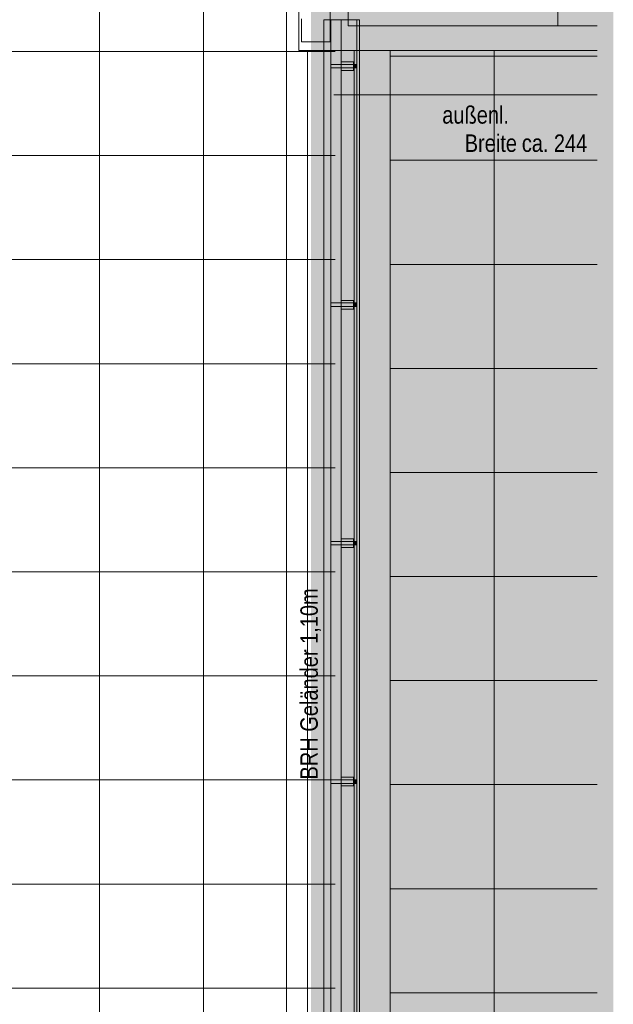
# Model space of a CAD drawing. Extents: x -620 to 300, y 62 to 1112.
# Tile 37 of 71: x 8 to 77, y 263 to 376. Entities that reach past the tile are written whole.
import ezdxf
from ezdxf.lldxf.tags import DXFTag

# ---------------------------------------------------------------- set-up
doc = ezdxf.new("R2010")
doc.units = 0
doc.layers.get('0').update_dxf_attribs({"lineweight": 13})
for name, color, linetype, lineweight, true_color in [('30 -33 Aussenwände- 7 Fassade_ Elemente', 7, 'Continuous', 9, 0x00aacc), ('30 -36 Dächer- 3 Dachbeläge', 7, 'Continuous', 15, 0x9999ff), ('30 -36 Dächer- 4 Dachbekleidungen', 7, 'Continuous', 9, 0xccccff), ('70 -72 Beschriftung- 1 Beschriftung allgemein', 7, 'Continuous', 9, 0xff6633), ('iwb_Layout BA_Markierung', 7, 'Continuous', 9, 0xbadcdc)]:
    doc.layers.add(name, color=color, linetype=linetype, lineweight=lineweight, true_color=true_color)
doc.layers.add('60- 61 allgemeine Ausstattung- 4 Terrassen', color=7, linetype='Continuous', lineweight=9)
doc.layers.add('70 -71 Achsen- 1 Gebäudeachsen', color=7, linetype='STRICHPUNKT2-A06GA19A8I', lineweight=18)
doc.styles.get("Standard").update_dxf_attribs({"font": 'ARIALN.TTF'})
tags = doc.linetypes.add('STRICHPUNKT2-A06GA19A8I', pattern=[12.7, 6.35, -3.175, 0, -3.175]).pattern_tags.tags
tags[10:11] = [DXFTag(74, 4), DXFTag(75, 0), DXFTag(340, '0'), DXFTag(46, 0.0), DXFTag(50, 0.0), DXFTag(44, 0.0), DXFTag(45, 0.0)]
tags[8:9] = [DXFTag(74, 4), DXFTag(75, 0), DXFTag(340, '0'), DXFTag(46, 0.0), DXFTag(50, 0.0), DXFTag(44, 0.0), DXFTag(45, 0.0)]
tags[6:7] = [DXFTag(74, 4), DXFTag(75, 0), DXFTag(340, '0'), DXFTag(46, 0.0), DXFTag(50, 0.0), DXFTag(44, 0.0), DXFTag(45, 0.0)]
tags[4:5] = [DXFTag(74, 4), DXFTag(75, 0), DXFTag(340, '0'), DXFTag(46, 0.0), DXFTag(50, 0.0), DXFTag(44, 0.0), DXFTag(45, 0.0)]

# ---------------------------------------------------------------- blocks, each defined once
blk = doc.blocks.new('Polygon-A06GA1938I')
at = {"color": 0, "linetype": 'ByBlock', "lineweight": -2, "ltscale": 0.13}
blk.add_solid([(41.66, 86.61), (41.5, 1083.81), (76.5, 86.52), (76.5, 1083.81)], dxfattribs=at)
blk = doc.blocks.new('Referenz-A06GA19C8I')
at = {"layer": '30 -33 Aussenwände- 7 Fassade_ Elemente', "color": 0, "linetype": 'Continuous', "lineweight": -2, "ltscale": 0.13}
for p, q in [((40.22, 377.51), (40.22, 372.67)), ((43.82, 373.67), (43.82, 377.51)), ((40.52, 376.31), (40.52, 373.67)), ((40.52, 373.67), (43.82, 373.67)), ((40.22, 372.67), (74.64, 372.67)), ((46.62, 372.67), (46.62, 211.81)), ((47.22, 372.67), (50.76, 372.67)), ((47.22, 221.01), (47.22, 372.67)), ((50.76, 372.67), (50.76, 221.01))]:
    blk.add_line(p, q, dxfattribs=at)
at = {"layer": '30 -33 Aussenwände- 7 Fassade_ Elemente', "color": 0, "lineweight": -2}
for p, q in [((45.92, 375.51), (45.92, 377.51)), ((70.12, 377.51), (70.12, 375.51)), ((70.12, 375.51), (45.92, 375.51)), ((74.64, 375.51), (70.12, 375.51))]:
    blk.add_line(p, q, dxfattribs=at)
at = {"layer": '30 -36 Dächer- 3 Dachbeläge', "color": 0, "linetype": 'Continuous', "lineweight": -2, "ltscale": 0.13}
for p, q in [((47.22, 376.21), (43.92, 376.21)), ((43.92, 376.21), (43.92, 214.51)), ((47.22, 211.21), (47.22, 376.21))]:
    blk.add_line(p, q, dxfattribs=at)
at = {"layer": '30 -36 Dächer- 3 Dachbeläge', "color": 0, "lineweight": -2}
for p, q in [((46.92, 371.06), (46.52, 371.06)), ((46.52, 371.06), (46.52, 370.66)), ((46.52, 370.66), (46.92, 370.66)), ((46.92, 343.56), (46.52, 343.56)), ((46.52, 343.56), (46.52, 343.16)), ((46.52, 343.16), (46.92, 343.16)), ((46.92, 316.06), (46.52, 316.06)), ((46.52, 316.06), (46.52, 315.66)), ((46.52, 315.66), (46.92, 315.66)), ((46.92, 288.56), (46.52, 288.56)), ((46.52, 288.56), (46.52, 288.16)), ((46.52, 288.16), (46.92, 288.16))]:
    blk.add_line(p, q, dxfattribs=at)
for points in [[(46.52, 370.66), (46.52, 371.06), (46.92, 370.66)], [(46.92, 370.66), (46.52, 371.06), (46.92, 371.06)], [(46.52, 343.16), (46.52, 343.56), (46.92, 343.16)], [(46.92, 343.16), (46.52, 343.56), (46.92, 343.56)], [(46.52, 315.66), (46.52, 316.06), (46.92, 315.66)], [(46.92, 315.66), (46.52, 316.06), (46.92, 316.06)], [(46.52, 288.16), (46.52, 288.56), (46.92, 288.16)], [(46.92, 288.16), (46.52, 288.56), (46.92, 288.56)]]:
    blk.add_solid(points, dxfattribs=at)
at = {"layer": '30 -36 Dächer- 4 Dachbekleidungen', "color": 0, "linetype": 'Continuous', "lineweight": -2, "ltscale": 0.13}
for p, q in [((43.92, 376.21), (43.12, 376.21)), ((43.12, 376.21), (43.12, 215.31)), ((43.92, 214.51), (43.92, 376.21)), ((46.92, 376.21), (45.12, 376.21)), ((45.12, 376.21), (45.12, 213.31)), ((46.92, 211.51), (46.92, 376.21)), ((45.12, 371.36), (46.52, 371.36)), ((46.52, 371.36), (46.52, 371.06)), ((45.12, 371.06), (43.92, 371.06)), ((43.92, 371.06), (43.92, 370.66)), ((43.92, 370.66), (45.12, 370.66)), ((45.12, 371.06), (46.52, 371.06)), ((46.52, 370.66), (45.12, 370.66)), ((45.12, 370.36), (46.52, 370.36)), ((46.52, 371.06), (46.52, 370.66)), ((46.52, 370.36), (46.52, 370.66)), ((45.12, 343.56), (43.92, 343.56)), ((43.92, 343.56), (43.92, 343.16)), ((43.92, 343.16), (45.12, 343.16)), ((45.12, 343.86), (46.52, 343.86)), ((45.12, 343.56), (46.52, 343.56)), ((46.52, 343.16), (45.12, 343.16)), ((46.52, 343.86), (46.52, 343.56)), ((46.52, 343.56), (46.52, 343.16)), ((46.52, 342.86), (46.52, 343.16)), ((45.12, 342.86), (46.52, 342.86)), ((45.12, 316.06), (43.92, 316.06)), ((43.92, 316.06), (43.92, 315.66)), ((43.92, 315.66), (45.12, 315.66)), ((45.12, 316.36), (46.52, 316.36)), ((45.12, 316.06), (46.52, 316.06)), ((46.52, 315.66), (45.12, 315.66)), ((46.52, 316.36), (46.52, 316.06)), ((46.52, 316.06), (46.52, 315.66)), ((46.52, 315.36), (46.52, 315.66)), ((45.12, 315.36), (46.52, 315.36)), ((45.12, 288.56), (43.92, 288.56)), ((43.92, 288.56), (43.92, 288.16)), ((45.12, 288.86), (46.52, 288.86)), ((45.12, 288.56), (46.52, 288.56)), ((46.52, 288.86), (46.52, 288.56)), ((46.52, 288.56), (46.52, 288.16)), ((43.92, 288.16), (45.12, 288.16)), ((46.52, 288.16), (45.12, 288.16)), ((45.12, 287.86), (46.52, 287.86)), ((46.52, 287.86), (46.52, 288.16))]:
    blk.add_line(p, q, dxfattribs=at)
at = {"layer": '60- 61 allgemeine Ausstattung- 4 Terrassen', "color": 0, "lineweight": -2}
for p, q in [((17.24, 214.01), (17.24, 450.21)), ((29.24, 214.01), (29.24, 385.61)), ((-234.73, 372.55), (44.42, 372.55)), ((41.24, 214.01), (41.24, 372.67)), ((74.64, 372.67), (50.76, 372.67)), ((50.76, 211.81), (50.76, 372.67)), ((50.76, 372.67), (50.76, 220.41)), ((62.76, 211.81), (62.76, 372.67)), ((50.76, 372.01), (74.64, 372.01)), ((-234.73, 360.55), (44.42, 360.55)), ((50.76, 360.01), (74.64, 360.01)), ((-234.73, 348.55), (44.42, 348.55)), ((50.76, 348.01), (74.64, 348.01)), ((-234.73, 336.55), (44.42, 336.55)), ((50.76, 336.01), (74.64, 336.01)), ((-234.73, 324.55), (44.42, 324.55)), ((50.76, 324.01), (74.64, 324.01)), ((-234.73, 312.55), (44.42, 312.55)), ((50.76, 312.01), (74.64, 312.01)), ((-234.73, 300.55), (44.42, 300.55)), ((50.76, 300.01), (74.64, 300.01)), ((-234.73, 288.55), (44.42, 288.55)), ((50.76, 288.01), (74.64, 288.01)), ((-234.73, 276.55), (44.42, 276.55)), ((50.76, 276.01), (74.64, 276.01)), ((-234.73, 264.55), (44.42, 264.55)), ((50.76, 264.01), (74.64, 264.01))]:
    blk.add_line(p, q, dxfattribs=at)
at = {"layer": '70 -71 Achsen- 1 Gebäudeachsen', "color": 0, "linetype": 'STRICHPUNKT2-A06GA19A8I', "lineweight": -2, "ltscale": 0.13}
blk.add_line((38.82, 1084.55), (38.82, 85.11), dxfattribs=at)
at = {"layer": '70 -72 Beschriftung- 1 Beschriftung allgemein', "color": 0, "linetype": 'Continuous', "lineweight": -2, "ltscale": 0.13}
blk.add_line((44.28, 367.55), (74.64, 367.55), dxfattribs=at)
at = {"layer": '70 -72 Beschriftung- 1 Beschriftung allgemein', "color": 0, "linetype": 'Continuous', "lineweight": -2, "ltscale": 0.13, "char_height": 2.0138, "attachment_point": 1}
for s, insert in [('{\\fArial Narrow;außenl.}', (56.77, 366.25)), ('{\\fArial Narrow;Breite}', (59.36, 362.99)), ('{\\fArial Narrow;ca.}', (65.95, 362.99)), ('{\\fArial Narrow;244}', (69.64, 362.99))]:
    blk.add_mtext(s, dxfattribs=dict(at, insert=insert))
at = {"layer": '70 -72 Beschriftung- 1 Beschriftung allgemein', "color": 0, "linetype": 'Continuous', "lineweight": -2, "ltscale": 0.13, "insert": (40.4, 288.6), "char_height": 2.0138, "attachment_point": 1, "rotation": 90}
blk.add_mtext('{\\fArial Narrow;BRH Geländer 1,10m}', dxfattribs=at)

msp = doc.modelspace()

# ---------------------------------------------------------------- block references
at = {"color": 8, "lineweight": 13, "ltscale": 0.13, "true_color": 0x808080}
msp.add_blockref('Referenz-A06GA19C8I', (0, 0), dxfattribs=at)
at = {"layer": 'iwb_Layout BA_Markierung', "ltscale": 0.13}
msp.add_blockref('Polygon-A06GA1938I', (0, 0), dxfattribs=at)

doc.saveas('drawing.dxf')
